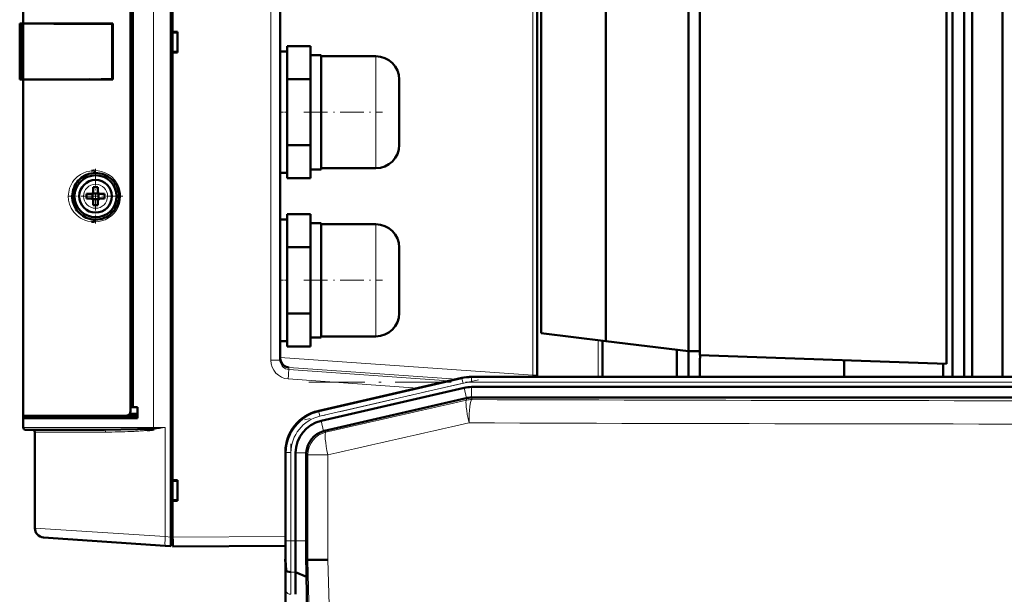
# Model space of a CAD drawing. Extents: x -1768 to 2122, y -1729 to 686.
# Tile 9 of 71: x -1523 to -1312, y 409 to 532. Entities that reach past the tile are written whole.
import ezdxf

# ---------------------------------------------------------------- set-up
doc = ezdxf.new("R2010")
doc.units = 0
doc.linetypes.add('DASHDOT', pattern=[18.5, 12, -3, 0.5, -3])

msp = doc.modelspace()

# ---------------------------------------------------------------- linework, layer by layer
at = {"color": 7, "lineweight": 50}
for p, q in [((-1490.53, 421.41), (-1490.53, 629.37)), ((-1490.13, 617.19), (-1490.13, 529.59)), ((-1522.13, 531.39), (-1522.13, 603.39)), ((-1499.13, 448.36), (-1499.13, 602.42)), ((-1499.13, 601.54), (-1499.13, 449.24)), ((-1498.63, 601.55), (-1498.63, 449.22)), ((-1412.13, 456.08), (-1412.13, 594.7)), ((-1323.23, 455.74), (-1323.23, 595.64)), ((-1320.73, 455.74), (-1320.73, 595.64)), ((-1467.13, 459.26), (-1467.13, 591.51)), ((-1319.02, 455.74), (-1319.02, 579.21)), ((-1312.53, 455.74), (-1312.53, 579.21)), ((-1324.46, 458.54), (-1324.46, 567.23)), ((-1377.25, 565.39), (-1377.25, 460.39)), ((-1379.74, 564.59), (-1379.74, 461.19)), ((-1411.24, 465.06), (-1411.24, 560.72)), ((-1397.39, 562.42), (-1397.39, 463.36)), ((-1522.87, 531.39), (-1522.86, 531.39)), ((-1522.87, 519.39), (-1522.87, 531.39)), ((-1522.87, 531.14), (-1522.87, 531.15)), ((-1522.87, 531.13), (-1522.87, 531.14)), ((-1522.86, 531.39), (-1522.83, 531.39)), ((-1522.86, 519.39), (-1522.86, 531.39)), ((-1522.63, 531.39), (-1522.83, 531.39)), ((-1522.63, 531.39), (-1522.63, 519.39)), ((-1522.13, 531.39), (-1522.63, 531.39)), ((-1502.96, 531.39), (-1522.13, 531.39)), ((-1521.83, 531.36), (-1522.13, 531.39)), ((-1522.13, 531.36), (-1522.13, 519.41)), ((-1522.08, 531.36), (-1522.13, 531.36)), ((-1521.71, 531.36), (-1521.78, 531.36)), ((-1521.27, 531.36), (-1521.71, 531.36)), ((-1519.5, 531.36), (-1521.27, 531.36)), ((-1512.41, 531.35), (-1519.5, 531.36)), ((-1502.96, 531.32), (-1503.07, 531.32)), ((-1503.07, 519.46), (-1503.07, 531.32)), ((-1502.96, 531.39), (-1502.96, 519.39)), ((-1490.13, 529.59), (-1489.13, 529.59)), ((-1490.13, 529.59), (-1490.13, 529.45)), ((-1490.13, 529.54), (-1490.13, 525.24)), ((-1490.13, 529.45), (-1489.13, 529.39)), ((-1489.13, 529.59), (-1489.13, 525.19)), ((-1489.13, 525.39), (-1490.13, 525.32)), ((-1490.13, 525.32), (-1490.13, 525.19)), ((-1490.13, 525.19), (-1490.13, 433.59)), ((-1489.13, 525.19), (-1490.13, 525.19)), ((-1467.13, 512.39), (-1467.13, 525.39)), ((-1467.13, 525.39), (-1465.63, 525.39)), ((-1465.63, 526.53), (-1465.63, 525.17)), ((-1460.63, 526.53), (-1465.63, 526.53)), ((-1465.63, 525.17), (-1465.63, 520.82)), ((-1460.63, 523), (-1460.63, 526.53)), ((-1458.33, 524.64), (-1460.63, 524.64)), ((-1460.63, 519.46), (-1460.63, 523)), ((-1458.33, 512.39), (-1458.33, 524.64)), ((-1446.63, 524.39), (-1458.33, 524.39)), ((-1465.63, 520.82), (-1465.63, 519.46)), ((-1522.87, 519.63), (-1522.87, 519.64)), ((-1522.87, 519.39), (-1522.86, 519.39)), ((-1522.86, 519.39), (-1522.83, 519.39)), ((-1522.86, 519.39), (-1522.83, 519.39)), ((-1522.63, 519.39), (-1522.83, 519.39)), ((-1522.63, 519.39), (-1522.13, 519.39)), ((-1522.13, 519.41), (-1522.09, 519.41)), ((-1522.13, 519.39), (-1521.83, 519.41)), ((-1502.96, 519.39), (-1522.13, 519.39)), ((-1522.13, 447.39), (-1522.13, 519.39)), ((-1521.78, 519.41), (-1521.71, 519.41)), ((-1521.71, 519.41), (-1521.27, 519.41)), ((-1521.27, 519.41), (-1519.5, 519.42)), ((-1519.5, 519.42), (-1518.52, 519.42)), ((-1516.02, 519.42), (-1513.79, 519.42)), ((-1511.41, 519.43), (-1507.87, 519.44)), ((-1505.41, 519.45), (-1502.96, 519.46)), ((-1503.07, 519.46), (-1502.96, 519.46)), ((-1465.63, 516.74), (-1465.63, 519.46)), ((-1465.63, 519.46), (-1460.63, 519.46)), ((-1460.63, 512.39), (-1460.63, 519.46)), ((-1441.63, 519.39), (-1441.63, 512.42)), ((-1465.63, 516.74), (-1465.63, 512.39)), ((-1467.13, 499.39), (-1467.13, 512.39)), ((-1465.63, 512.39), (-1465.63, 508.04)), ((-1460.63, 505.32), (-1460.63, 512.39)), ((-1458.33, 500.14), (-1458.33, 512.39)), ((-1441.63, 512.42), (-1441.63, 512.39)), ((-1441.63, 512.39), (-1441.63, 505.39)), ((-1465.63, 505.32), (-1465.63, 508.04)), ((-1465.63, 503.96), (-1465.63, 505.32)), ((-1465.63, 505.32), (-1460.63, 505.32)), ((-1465.63, 503.96), (-1465.63, 499.6)), ((-1460.63, 501.78), (-1460.63, 505.32)), ((-1460.63, 498.24), (-1460.63, 501.78)), ((-1465.63, 498.24), (-1465.63, 499.6)), ((-1460.63, 500.14), (-1458.33, 500.14)), ((-1458.33, 500.39), (-1446.63, 500.39)), ((-1503.25, 498.08), (-1503.21, 498.04)), ((-1465.63, 499.39), (-1467.13, 499.39)), ((-1465.63, 498.24), (-1460.63, 498.24)), ((-1507.13, 496.31), (-1507.13, 495.39)), ((-1506.13, 496.31), (-1506.13, 495.39)), ((-1507.63, 494.89), (-1508.55, 494.89)), ((-1507.63, 493.89), (-1508.55, 493.89)), ((-1507.26, 495.02), (-1507.27, 495.03)), ((-1507.26, 493.75), (-1507.27, 493.74)), ((-1505.99, 495.02), (-1507.26, 495.02)), ((-1507.26, 493.75), (-1507.26, 495.02)), ((-1505.99, 493.75), (-1507.26, 493.75)), ((-1507.13, 492.47), (-1507.13, 493.39)), ((-1506.13, 492.47), (-1506.13, 493.39)), ((-1505.98, 495.03), (-1505.99, 495.02)), ((-1505.99, 495.02), (-1505.99, 493.75)), ((-1505.99, 493.75), (-1505.98, 493.74)), ((-1505.63, 494.89), (-1504.71, 494.89)), ((-1504.71, 493.89), (-1505.63, 493.89)), ((-1467.13, 476.39), (-1467.13, 489.39)), ((-1467.13, 489.39), (-1465.63, 489.39)), ((-1465.63, 490.53), (-1465.63, 489.17)), ((-1460.63, 490.53), (-1465.63, 490.53)), ((-1465.63, 489.17), (-1465.63, 484.82)), ((-1460.63, 487), (-1460.63, 490.53)), ((-1458.33, 488.64), (-1460.63, 488.64)), ((-1460.63, 483.46), (-1460.63, 487)), ((-1458.33, 476.39), (-1458.33, 488.64)), ((-1446.63, 488.39), (-1458.33, 488.39)), ((-1465.63, 484.82), (-1465.63, 483.46)), ((-1465.63, 480.74), (-1465.63, 483.46)), ((-1465.63, 483.46), (-1460.63, 483.46)), ((-1460.63, 476.39), (-1460.63, 483.46)), ((-1441.63, 483.39), (-1441.63, 476.42)), ((-1465.63, 480.74), (-1465.63, 476.39)), ((-1467.13, 463.39), (-1467.13, 476.39)), ((-1465.63, 476.39), (-1465.63, 472.04)), ((-1460.63, 469.32), (-1460.63, 476.39)), ((-1458.33, 464.14), (-1458.33, 476.39)), ((-1441.63, 476.42), (-1441.63, 476.39)), ((-1441.63, 476.39), (-1441.63, 469.39)), ((-1465.63, 469.32), (-1465.63, 472.04)), ((-1465.63, 467.96), (-1465.63, 469.32)), ((-1465.63, 469.32), (-1460.63, 469.32)), ((-1465.63, 467.96), (-1465.63, 463.6)), ((-1460.63, 465.78), (-1460.63, 469.32)), ((-1460.63, 462.24), (-1460.63, 465.78)), ((-1460.63, 464.14), (-1458.33, 464.14)), ((-1458.33, 464.39), (-1446.63, 464.39)), ((-1411.24, 465.06), (-1397.39, 463.36)), ((-1465.63, 463.39), (-1467.13, 463.39)), ((-1465.63, 462.24), (-1465.63, 463.6)), ((-1465.63, 462.24), (-1460.63, 462.24)), ((-1398.13, 455.74), (-1398.13, 463.45)), ((-1379.74, 461.19), (-1397.39, 463.36)), ((-1382.24, 455.74), (-1382.24, 461.5)), ((-1377.25, 461.25), (-1379.74, 461.19)), ((-1379.74, 455.74), (-1379.74, 461.19)), ((-1324.46, 458.54), (-1377.25, 460.39)), ((-1377.25, 459.72), (-1377.25, 455.74)), ((-1377.24, 459.72), (-1377.25, 459.72)), ((-1377.24, 460.39), (-1377.24, 459.72)), ((-1346.37, 459.31), (-1346.37, 455.74)), ((-1325.21, 455.74), (-1325.21, 458.57)), ((-1428.25, 455.5), (-1459.02, 448.4)), ((-1428.25, 455.5), (-1458.82, 448.44)), ((-1426.17, 455.74), (-1405.9, 455.74)), ((-1078.11, 455.74), (-1426.17, 455.74)), ((-1412.13, 455.74), (-1412.13, 456.08)), ((-1093.11, 455.74), (-1405.9, 455.74)), ((-1427.76, 453.37), (-1458.33, 446.32)), ((-1426.17, 453.56), (-1405.9, 453.56)), ((-1093.11, 453.56), (-1405.9, 453.56)), ((-1427.27, 451.14), (-1457.64, 444.13)), ((-1427.27, 451.14), (-1427.24, 451.14)), ((-1426.15, 451.27), (-1078.14, 451.27)), ((-1499.13, 449.24), (-1498.63, 449.22)), ((-1497.63, 449.19), (-1499.13, 449.19)), ((-1498.63, 449.22), (-1497.63, 449.19)), ((-1497.63, 446.89), (-1497.63, 449.19)), ((-1522.13, 446.89), (-1522.13, 447.39)), ((-1500.08, 447.39), (-1522.13, 447.39)), ((-1522.13, 444.89), (-1522.13, 446.89)), ((-1522.13, 446.89), (-1497.63, 446.89)), ((-1521.83, 446.89), (-1521.83, 447.39)), ((-1521.83, 447.39), (-1521.66, 447.39)), ((-1500.07, 447.39), (-1497.63, 447.39)), ((-1499.3, 447.79), (-1497.63, 447.84)), ((-1521.63, 444.39), (-1504.74, 444.39)), ((-1520.13, 444.39), (-1520.12, 444.39)), ((-1519.63, 443.89), (-1519.63, 423.32)), ((-1494.59, 444.64), (-1494.21, 444.67)), ((-1494.58, 444.64), (-1494.22, 444.67)), ((-1494.54, 444.39), (-1494.55, 444.38)), ((-1494.35, 444.42), (-1494.54, 444.39)), ((-1494.16, 444.41), (-1494.54, 444.39)), ((-1494.33, 444.42), (-1494.35, 444.42)), ((-1494.17, 444.45), (-1494.33, 444.42)), ((-1465.99, 439.63), (-1465.99, 439.43)), ((-1465.99, 439.43), (-1465.99, 420.63)), ((-1463.81, 439.43), (-1463.81, 420.63)), ((-1461.52, 439.26), (-1461.51, 439.43)), ((-1461.52, 439.26), (-1461.52, 420.63)), ((-1490.13, 433.59), (-1489.13, 433.59)), ((-1490.13, 433.59), (-1490.13, 433.45)), ((-1490.13, 433.54), (-1490.13, 429.24)), ((-1490.13, 433.45), (-1489.13, 433.39)), ((-1489.13, 433.59), (-1489.13, 429.19)), ((-1489.13, 429.39), (-1490.13, 429.32)), ((-1490.13, 429.32), (-1490.13, 429.19)), ((-1489.13, 429.19), (-1490.13, 429.19)), ((-1490.13, 429.19), (-1490.13, 421.39)), ((-1491.72, 419.5), (-1517.77, 421.32)), ((-1490.53, 419.42), (-1491.72, 419.5)), ((-1490.53, 421.41), (-1490.53, 419.42)), ((-1490.53, 419.69), (-1490.13, 419.69)), ((-1465.99, 419.51), (-1490.13, 419.39)), ((-1465.84, 414.3), (-1466.01, 416.49)), ((-1461.53, 416.49), (-1461.19, 416.5)), ((-1461.19, 416.5), (-1460.84, 416.5)), ((-1465.99, 413.56), (-1465.99, 379.42)), ((-1465.99, 413.56), (-1465.99, 379.42)), ((-1461.46, 412.91), (-1463.84, 413.9))]:
    msp.add_line(p, q, dxfattribs=at)
at = {"color": 7, "lineweight": 18}
for p, q in [((-1494.22, 444.89), (-1494.22, 605.89)), ((-1413.06, 594.7), (-1413.06, 456.08)), ((-1469.12, 459.26), (-1469.12, 591.51)), ((-1522.83, 531.39), (-1522.83, 519.39)), ((-1446.63, 524.39), (-1446.63, 512.45)), ((-1446.63, 512.45), (-1446.63, 512.39)), ((-1446.63, 512.39), (-1446.63, 500.39)), ((-1506.6, 496.96), (-1506.63, 496.96)), ((-1509.2, 494.41), (-1509.2, 494.39)), ((-1504.06, 494.36), (-1504.06, 494.39)), ((-1506.65, 491.82), (-1506.63, 491.82)), ((-1446.63, 488.39), (-1446.63, 476.45)), ((-1446.63, 476.45), (-1446.63, 476.39)), ((-1446.63, 476.39), (-1446.63, 464.39)), ((-1399.08, 463.56), (-1399.08, 455.74)), ((-1413.06, 456.08), (-1467.13, 459.86)), ((-1469.12, 459.26), (-1467.13, 459.26)), ((-1465.27, 457.73), (-1429.44, 455.23)), ((-1465.27, 457.27), (-1465.27, 457.73)), ((-1437.73, 453.31), (-1465.4, 455.27)), ((-1465.27, 457.27), (-1465.33, 457.27)), ((-1431.08, 454.85), (-1465.27, 457.27)), ((-1428.21, 455.32), (-1458.83, 448.25)), ((-1428.21, 455.32), (-1428.25, 455.5)), ((-1428.21, 455.32), (-1427.98, 454.35)), ((-1426.17, 455.55), (-1426.17, 455.74)), ((-1426.17, 455.55), (-1426.17, 454.56)), ((-1426.17, 455.55), (-1078.11, 455.55)), ((-1413.06, 456.08), (-1413.05, 455.74)), ((-1412.13, 456.08), (-1413.06, 456.08)), ((-1427.98, 454.35), (-1458.61, 447.28)), ((-1427.24, 451.14), (-1427.76, 453.37)), ((-1426.17, 454.56), (-1078.11, 454.56)), ((-1426.17, 451.27), (-1426.17, 453.56)), ((-1427.22, 450.71), (-1427.27, 451.14)), ((-1426.15, 451.27), (-1426.1, 450.84)), ((-1459.02, 448.4), (-1458.83, 448.25)), ((-1458.61, 447.28), (-1458.83, 448.25)), ((-1494.22, 444.89), (-1522.13, 444.89)), ((-1494.22, 444.89), (-1491.72, 444.89)), ((-1491.72, 421.49), (-1491.72, 444.89)), ((-1457.82, 444.08), (-1458.33, 446.32)), ((-1519.63, 443.89), (-1504.49, 443.89)), ((-1457.64, 444.13), (-1457.32, 443.87)), ((-1465.81, 439.49), (-1465.99, 439.63)), ((-1465.81, 439.49), (-1465.81, 420.63)), ((-1465.81, 439.49), (-1464.81, 439.49)), ((-1464.81, 439.49), (-1464.81, 420.63)), ((-1461.51, 439.43), (-1463.81, 439.43)), ((-1461.19, 439), (-1461.52, 439.26)), ((-1461.19, 416.5), (-1461.19, 439)), ((-1456.89, 439), (-1461.19, 439)), ((-1456.89, 439), (-1456.89, 416.56)), ((-1519.63, 423.32), (-1491.72, 421.49)), ((-1491.72, 421.49), (-1490.53, 421.41)), ((-1490.13, 421.38), (-1490.53, 421.38)), ((-1490.13, 421.39), (-1465.99, 421.51)), ((-1465.81, 420.63), (-1465.99, 420.63)), ((-1465.81, 420.63), (-1464.81, 420.63)), ((-1463.81, 420.63), (-1464.81, 420.63)), ((-1461.52, 420.63), (-1463.81, 420.63)), ((-1460.66, 396.06), (-1461.19, 416.5)), ((-1456.89, 416.56), (-1456.38, 396.94)), ((-1463.84, 413.9), (-1464.84, 413.9)), ((-1465.81, 409.82), (-1465.81, 375.68))]:
    msp.add_line(p, q, dxfattribs=at)
at = {"color": 7, "linetype": 'DASHDOT', "lineweight": 18, "ltscale": 0.045013}
for p, q in [((-1465.48, 512.39), (-1467.28, 512.39)), ((-1465.48, 476.39), (-1467.28, 476.39))]:
    msp.add_line(p, q, dxfattribs=at)
at = {"color": 7, "linetype": 'DASHDOT', "lineweight": 18, "ltscale": 0.420001}
for p, q in [((-1462.03, 512.39), (-1445.23, 512.39)), ((-1462.03, 476.39), (-1445.23, 476.39))]:
    msp.add_line(p, q, dxfattribs=at)
at = {"color": 7, "linetype": 'DASHDOT', "lineweight": 18, "ltscale": 0.2925}
msp.add_line((-1506.63, 500.24), (-1506.63, 488.54), dxfattribs=at)
at = {"color": 7, "linetype": 'DASHDOT', "lineweight": 18, "ltscale": 0.292499}
msp.add_line((-1500.78, 494.39), (-1512.48, 494.39), dxfattribs=at)
at = {"color": 7, "linetype": 'DASHDOT', "lineweight": 18}
for p, q in [((-1424.67, 455.11), (-1461.93, 446.51)), ((-1460.98, 454.56), (-1043.3, 454.56)), ((-1464.81, 441.37), (-1464.81, 418.75))]:
    msp.add_line(p, q, dxfattribs=at)
at = {"color": 7, "linetype": 'DASHDOT', "lineweight": 18, "ltscale": 0.012015}
msp.add_line((-1490.09, 421.38), (-1490.57, 421.38), dxfattribs=at)
at = {"color": 7, "lineweight": 50}
for points in [[(-1503.07, 531.32), (-1515.56, 531.35), (-1522.08, 531.36)], [(-1502.96, 531.32), (-1512.38, 531.35), (-1519.91, 531.36), (-1521.78, 531.36)], [(-1522.09, 519.41), (-1515.14, 519.42), (-1503.07, 519.46)], [(-1521.83, 519.41), (-1521.82, 519.41), (-1521.2, 519.41), (-1515.8, 519.42), (-1502.96, 519.46)], [(-1507.49, 499.86), (-1507.06, 499.89), (-1506.87, 499.89)], [(-1506.87, 488.89), (-1507.43, 488.91), (-1507.49, 488.92)], [(-1466.38, 458.18), (-1466.65, 458.46), (-1466.88, 458.79), (-1467.04, 459.18), (-1467.1, 459.46), (-1467.13, 459.75)], [(-1500.08, 447.39), (-1499.86, 447.41), (-1499.65, 447.49), (-1499.46, 447.62), (-1499.3, 447.79), (-1499.2, 447.99), (-1499.13, 448.36)], [(-1504.74, 444.39), (-1501.24, 444.41), (-1497.67, 444.49), (-1495.61, 444.58), (-1494.58, 444.64)]]:
    msp.add_lwpolyline(points, dxfattribs=at)
at = {"color": 7, "lineweight": 18}
for points in [[(-1510.56, 498.53), (-1509.84, 499.06), (-1509.26, 499.36), (-1508.61, 499.61), (-1507.89, 499.8), (-1507.49, 499.86)], [(-1506.87, 499.89), (-1506.11, 499.84), (-1505.35, 499.68), (-1504.59, 499.41), (-1503.87, 499.03), (-1503.18, 498.52)], [(-1510.56, 490.25), (-1510.95, 490.62), (-1511.29, 491.01), (-1511.58, 491.41), (-1511.83, 491.83), (-1512.19, 492.67), (-1512.4, 493.54), (-1512.47, 494.41), (-1512.39, 495.29), (-1512.18, 496.16), (-1511.8, 497), (-1511.55, 497.41), (-1511.26, 497.81), (-1510.93, 498.18), (-1510.56, 498.53)], [(-1503.18, 498.52), (-1502.54, 497.86), (-1502.01, 497.09), (-1501.79, 496.68), (-1501.61, 496.25), (-1501.43, 495.64), (-1501.32, 495.02), (-1501.28, 494.39)], [(-1501.28, 494.39), (-1501.34, 493.6), (-1501.51, 492.82), (-1501.79, 492.09), (-1502.17, 491.41), (-1502.64, 490.8), (-1503.18, 490.26)], [(-1507.49, 488.92), (-1508.26, 489.06), (-1508.95, 489.28), (-1509.57, 489.57), (-1509.85, 489.73), (-1510.56, 490.25)], [(-1503.18, 490.26), (-1503.86, 489.76), (-1504.6, 489.37), (-1505.36, 489.1), (-1505.94, 488.97), (-1506.87, 488.89)], [(-1504.74, 444.39), (-1504.69, 444.38), (-1504.61, 444.32), (-1504.56, 444.24)]]:
    msp.add_lwpolyline(points, dxfattribs=at)
at = {"color": 7, "lineweight": 50}
msp.add_circle((-1506.63, 494.39), 4.5, dxfattribs=at)
for centre, radius, start, end in [((-1514.51, -1577.85), 2109.2, 89.68608, 89.943), ((-1446.63, 519.39), 5, 0, 90), ((-1446.63, 505.39), 5, 270, 360), ((-1506.63, 494.39), 5, 90, 180.0007), ((-1506.63, 494.39), 5, 113.356, 152.5217), ((-1506.63, 494.39), 3.5, 180, 90), ((-1506.63, 494.39), 3.5, 90, 180), ((-1506.63, 494.39), 5, 47.5244, 90.0022), ((-1506.63, 494.39), 5, 313.1317, 46.8741), ((-1507.63, 495.39), 0.5, 270, 360), ((-1506.63, 479.18), 17.14, 89.9996, 91.6715), ((-1506.63, 479.22), 17.1, 88.3267, 90.0022), ((-1505.63, 495.39), 0.5, 180, 270), ((-1506.61, 494.39), 5.02, 180.0207, 189.2982), ((-1506.63, 494.39), 5, 189.3095, 207.185), ((-1491.42, 494.39), 17.13, 178.3286, 181.6729), ((-1507.63, 493.39), 0.5, 0, 90), ((-1505.63, 493.39), 0.5, 90, 180), ((-1521.8, 494.39), 17.1, 359.9978, 1.6733), ((-1521.8, 494.39), 17.1, 358.3267, 0.0022), ((-1506.63, 494.39), 5, 207.1866, 246.6173), ((-1506.63, 509.6), 17.14, 268.3285, 270.0004), ((-1506.63, 509.56), 17.1, 269.9978, 271.6733), ((-1506.63, 494.39), 5, 246.6202, 270), ((-1506.63, 494.39), 5, 269.997, 313.1347), ((-1446.63, 483.39), 5, 0, 90), ((-1446.63, 469.39), 5, 270, 360), ((-1465.1, 459.76), 2.03, 180.0999, 230.9395), ((-1465.08, 459.78), 2.05, 230.8485, 264.7818), ((-1426.17, 446.49), 9.25, 90.0004, 102.9992), ((-1426.17, 446.49), 9.25, 90.0004, 102.9992), ((-1426.17, 446.49), 7.06, 90.0004, 102.9993), ((-1457, 439.64), 8.99, 102.9916, 180.0084), ((-1521.63, 444.89), 0.5, 180, 270), ((-1456.74, 439.43), 7.06, 102.9968, 180.0034), ((-1520.13, 443.89), 0.5, 0, 90), ((-1498.18, 469.75), 25.62, 275.8131, 278.1808), ((-1497.38, 444.02), 2.86, 7.2451, 12.5188), ((-1495.01, 452.26), 7.63, 273.1806, 275.9412), ((-1497.34, 443.99), 2.83, 8.0097, 13.1394), ((-1497.2, 444.02), 2.68, 8.273, 13.2502), ((-1497.23, 443.95), 3.1, 9.2674, 13.4387), ((-1497.36, 443.95), 3.23, 8.2214, 12.9534), ((-1456.51, 439.25), 5.01, 105.1072, 177.8928), ((-1517.63, 423.32), 2, 180, 266), ((-1813.58, 420.54), 347.59, 359.3315, 0.0143), ((-2034.05, 420.49), 570.24, 359.3376, 0.0139), ((-2153.99, 420.61), 692.47, 359.65945, 0.00195), ((-1673.21, 413.31), 207.22, 0.0687, 0.8785), ((-2072.3, 403.65), 610.9, 0.86852, 1.20439), ((-1441.41, -789.11), 1205.77, 90.73585, 90.92355), ((-1803.58, 408.74), 339.78, 0.0681, 0.8707), ((-1852.89, 406.99), 391.47, 0.0681, 0.8669)]:
    msp.add_arc(centre, radius, start, end, dxfattribs=at)
at = {"color": 7, "lineweight": 18}
for centre, radius, start, end in [((-1505.91, 499.89), 0.961, 179.8265, 191.8802), ((-1506.63, 494.39), 2.57, 90, 179.4706), ((-1506.63, 494.39), 2.57, 0, 89.4706), ((-1506.63, 494.39), 2.57, 180, 269.4706), ((-1506.63, 494.39), 2.57, 270, 359.4706), ((-1505.91, 488.89), 0.961, 168.1286, 180.181), ((-1465.12, 459.26), 4, 180.0186, 265.9289), ((-1465.13, 459.26), 2, 179.9999, 191.8102), ((-1465.13, 459.26), 2, 191.8041, 264.0682), ((-1426.17, 446.49), 9.06, 90.0004, 102.9992), ((-1426.17, 446.51), 8.05, 89.9878, 103.0122), ((-14123.27, 56221.37), 57197.52, 282.793761, 282.824689), ((-1252.14, 56099.88), 55649.31, 269.820896, 270.179106), ((-1456.81, 439.49), 8.99, 102.9997, 180.0003), ((-1456.81, 439.49), 7.99, 102.9916, 180.0084), ((-1524.85, 804.04), 360.68, 274.8721, 275.2702), ((-1526.39, 629.77), 188.1, 279.8623, 280.6212), ((-14161.81, 56579.44), 57560.09, 282.7515782, 282.7824028), ((-1252.14, 56475.14), 56029.56, 269.821504, 270.178498), ((-1505.31, 443.91), 0.824, 358.7147, 24.0777), ((-1504.39, 561.99), 118.1, 269.9511, 272.5997), ((-1502.44, 516.94), 73.01, 272.678, 273.6808), ((-1502.11, 511.88), 67.94, 273.678, 274.8562), ((-1500.04, 487.25), 43.22, 274.8832, 275.9146), ((-1999.78, 420.5), 533.98, 359.3347, 0.0141), ((-2033.91, 420.49), 569.11, 359.3363, 0.014), ((-1784.05, 409.44), 318.25, 0.0684, 0.8743), ((-1803.95, 408.74), 339.14, 0.0683, 0.8723)]:
    msp.add_arc(centre, radius, start, end, dxfattribs=at)
for centre, major_axis, ratio, start_param, end_param in [((-1506.63, 499.89), (0, -0.5), 0.491591, 5.125176, 6.283346), ((-1506.63, 488.89), (0, -0.5), 0.491582, 3.141484, 4.299488), ((-1465.41, 455.27), (-0.14, -2), 0.005223, 1.571166, 3.129036), ((-1426.1, 445.84), (1.11, -4.88), 0.116076, 3.167951, 4.685971), ((-1426.1, 445.84), (4.97, 0.57), 0.999653, 1.457389, 1.684204), ((-1426.1, 445.84), (-0.02, -5), 0.119003, 3.16796, 4.712762), ((-1494.19, 444.89), (0, 0.5), 0.069756, 1.570796, 2.028989), ((-1456.2, 439), (3.11, 3.91), 0.999441, 0.899117, 2.242476), ((-1456.2, 439), (1.11, -4.88), 0.136195, 3.168019, 4.681472), ((-1491.58, 421.49), (-0.14, -2), 0.069587, 4.717255, 6.283185), ((-1464.81, 409.85), (-1, 0), 0.707107, 0.034907, 1.570796)]:
    msp.add_ellipse(centre, major_axis=major_axis, ratio=ratio, start_param=start_param, end_param=end_param, dxfattribs=at)
at = {"color": 7, "lineweight": 50}
for centre, major_axis, ratio, start_param, end_param in [((-1426.15, 446.27), (4.97, 0.57), 0.999653, 1.457389, 1.679108), ((-1456.52, 439.26), (3.11, 3.91), 0.999441, 0.899117, 0.934706), ((-1490.14, 421.39), (0.01, -2), 0.005236, 0, 1.570769), ((-1464.84, 414.31), (1, 0), 0.414215, 3.173659, 4.709549)]:
    msp.add_ellipse(centre, major_axis=major_axis, ratio=ratio, start_param=start_param, end_param=end_param, dxfattribs=at)

doc.saveas('drawing.dxf')
